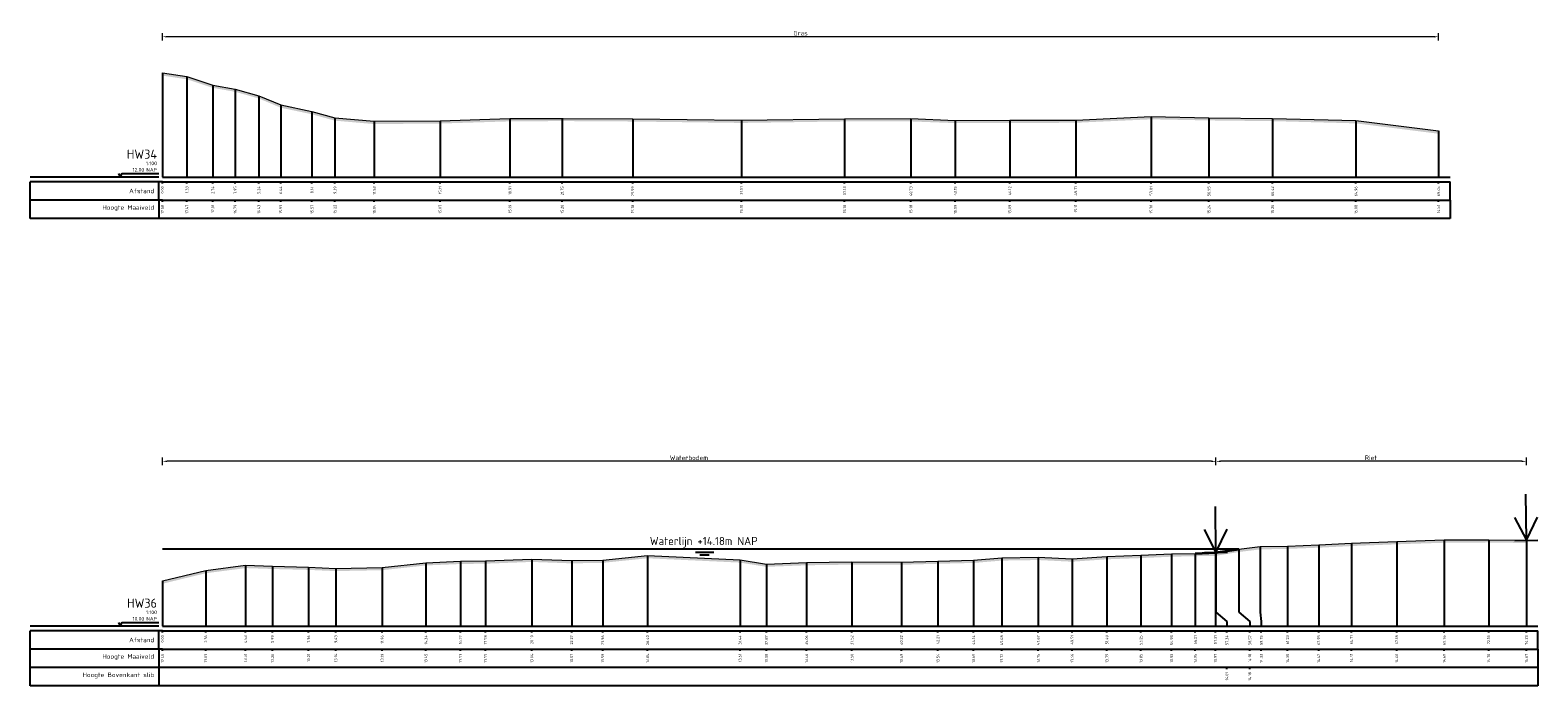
# Model space of a CAD drawing. Header units: metres. Extents: x 197883 to 206898, y 361907 to 364395.
# Tile 131 of 256: x 205777 to 205859, y 363608 to 363644. Entities that reach past the tile are written whole.
import ezdxf
from ezdxf.enums import TextEntityAlignment as Align

# ---------------------------------------------------------------- set-up
doc = ezdxf.new("R2010")
doc.units = ezdxf.units.M
doc.header["$PDMODE"] = 35
doc.header["$PDSIZE"] = 0.075
for name, color, linetype, lineweight in [('B-ME-GR-RIET-SD', 120, 'Continuous', 25), ('X-ME-AL-PROFIEL_BOVENKANT SLIB-GD', 42, 'Continuous', 35), ('X-ME-AL-PROFIEL_HUIDIG MAAIVELD-GD', 252, 'Continuous', 0), ('X-XX-AL-DETAIL1-M', 7, 'Continuous', 18), ('X-XX-AL-NAP-T18', 7, 'Continuous', 18)]:
    doc.layers.add(name, color=color, linetype=linetype, lineweight=lineweight)
doc.layers.add('X-ME-AL-PROFIEL_WATERLIJN-GD', color=150, linetype='Continuous')
doc.layers.add('X-ME-AL-PROFIELRASTER-S', color=7, linetype='Continuous')
doc.styles.add('NLCS-ISO', font='NLCS-ISO.ttf', dxfattribs={"height": 1.8})
doc.styles.add('NLCS-ISO-ANNOTATIVE-T18', font='NLCS-ISO.ttf', dxfattribs={"height": 1.8})
doc.styles.add('NLCS-ISO-M100-T25', font='NLCS-ISO.ttf', dxfattribs={"height": 0.25})
doc.dimstyles.new('NLCS-M100-T25-PIJL_L2_H1', dxfattribs={"dimscale": 0.1, "dimtxt": 2.5, "dimasz": 2.5, "dimexe": 2, "dimexo": 2, "dimgap": 0.7, "dimtad": 1, "dimzin": 0, "dimdsep": 46, "dimtxsty": 'NLCS-ISO-M100-T25', "dimcen": 0, "dimdle": 2, "dimclrd": 256, "dimclre": 256, "dimclrt": 256, "dimadec": 1, "dimazin": 0, "dimtfac": 1, "dimtdec": 3, "dimtofl": 0, "dimtmove": 0, "dimatfit": 3, "dimfxl": 2, "dimfxlon": 1, "dimtfillclr": 256, "dimtolj": 1, "dimtzin": 0, "dimlwd": -1, "dimlwe": -1, "dimarcsym": 0})

# ---------------------------------------------------------------- blocks, each defined once
blk = doc.blocks.new('SAL-PROFIELRASTER-SOD')
at = {"color": 0, "linetype": 'ByBlock', "lineweight": -2, "flags": 128}
for points in [[(-2, 0), (-72, 0)], [(-24, 2), (-23, 0), (-22, 2), (-2, 2)], [(-72, -12.5), (-72, -2.5)], [(0, -2.5), (-72, -2.5)], [(-2, -12.5), (-2, -2.5)], [(0, -12.5), (-72, -12.5)]]:
    blk.add_lwpolyline(points, dxfattribs=at)
at = {"color": 0, "linetype": 'ByBlock', "lineweight": -2, "style": 'NLCS-ISO-ANNOTATIVE-T18'}
blk.add_text('NAP', height=2, dxfattribs=at).set_placement((-3, 3), align=Align.RIGHT)
blk.add_text('Afstand', height=2.5, dxfattribs=at).set_placement((-4.5, -7.5), align=Align.MIDDLE_RIGHT)
for tag, height, p in [('PROFIELNR', 5, (-3, 10)), ('SCHAAL', 2, (-3, 6.5)), ('NAP', 2, (-9.94, 3))]:
    blk.add_attdef(tag, text='', height=height, dxfattribs=at).set_placement(p, align=Align.RIGHT)
blk = doc.blocks.new('SAL-PROFIELRASTER_BALK_EIND1-SOD')
at = {"color": 0, "linetype": 'ByBlock', "lineweight": -2}
blk.add_line((1, -12.5), (1, -2.5), dxfattribs=at)
at = {"color": 0, "linetype": 'ByBlock', "lineweight": -2, "flags": 128}
for points in [[(0, 0), (1, 0)], [(0, -2.5), (1, -2.5)], [(0, -12.5), (1, -12.5)]]:
    blk.add_lwpolyline(points, dxfattribs=at)
blk = doc.blocks.new('SAL-PROFIELRASTER_BALK-SOD')
at = {"color": 0, "linetype": 'ByBlock', "lineweight": -2}
for p, q in [((-72, -12.5), (-72, -2.5)), ((-2, -2.5), (-2, -12.5)), ((0, -12.5), (-72, -12.5))]:
    blk.add_line(p, q, dxfattribs=at)
at = {"color": 0, "linetype": 'ByBlock', "lineweight": -2, "style": 'NLCS-ISO-ANNOTATIVE-T18'}
for tag, height, p in [('TITEL1', 2.5, (-4.5, -6.5)), ('TITEL2', 1.5, (-4.5, -9.5))]:
    blk.add_attdef(tag, text='', height=height, dxfattribs=at).set_placement(p, align=Align.MIDDLE_RIGHT)
blk = doc.blocks.new('SAL-PROFIELRASTER_BALK_EIND2-SOD')
at = {"color": 0, "linetype": 'ByBlock', "lineweight": -2}
for p, q in [((1, -2.5), (1, -12.5)), ((1, -12.5), (0, -12.5))]:
    blk.add_line(p, q, dxfattribs=at)
blk = doc.blocks.new('SAL-PROFIELRASTER_BALK_DATA-SOD')
at = {"color": 0, "linetype": 'ByBlock', "lineweight": -2}
blk.add_lwpolyline([(0, -3.5), (0, -2.5)], dxfattribs=at)
at = {"color": 0, "linetype": 'ByBlock', "lineweight": -2, "style": 'NLCS-ISO-ANNOTATIVE-T18'}
blk.add_attdef('GETAL', text='', height=1.5, rotation=90, dxfattribs=at).set_placement((0.75, -5), align=Align.RIGHT)
blk = doc.blocks.new('SAL-PROFIELRASTER_AANHAAL-SOD')
at = {"color": 9, "linetype": 'ByBlock', "lineweight": -2, "flags": 128}
blk.add_lwpolyline([(0, 1), (0, 0)], dxfattribs=at)
blk = doc.blocks.new('SAL-PROFIELRASTER_AANHAAL_STAGGER-SOD')
at = {"color": 9, "linetype": 'ByBlock', "lineweight": -2, "flags": 128}
for points in [[(0, 0), (0, -0.25)], [(0, -0.25), (1, -0.75)], [(1, -0.75), (1, -1)]]:
    blk.add_lwpolyline(points, dxfattribs=at)
blk = doc.blocks.new('*D259')
at = {"layer": 'Defpoints', "color": 0, "transparency": 16777216}
for p in [(205783.859, 363620.118), (205841.197, 363611.901), (205783.859, 363611.151)]:
    blk.add_point(p, dxfattribs=at)
at = {"layer": 'X-XX-AL-DETAIL1-M', "color": 253, "transparency": 16777216}
for p, q in [((205783.859, 363619.918), (205783.859, 363620.318)), ((205840.947, 363620.118), (205784.109, 363620.118)), ((205841.197, 363619.918), (205841.197, 363620.318))]:
    blk.add_line(p, q, dxfattribs=at)
for points in [[(205784.109, 363620.16), (205784.109, 363620.077), (205783.859, 363620.118)], [(205840.947, 363620.16), (205840.947, 363620.077), (205841.197, 363620.118)]]:
    blk.add_solid(points, dxfattribs=at)
at = {"layer": 'X-XX-AL-DETAIL1-M', "color": 253, "transparency": 16777216, "insert": (205812.512, 363620.313), "char_height": 0.25, "attachment_point": 5, "style": 'NLCS-ISO-M100-T25'}
blk.add_mtext('\\A1;Waterbodem', dxfattribs=at)
blk = doc.blocks.new('*D260')
at = {"layer": 'Defpoints', "color": 0, "transparency": 16777216}
for p in [(205841.197, 363620.118), (205841.197, 363611.901), (205858.09, 363611.151)]:
    blk.add_point(p, dxfattribs=at)
at = {"layer": 'X-XX-AL-DETAIL1-M', "color": 253, "transparency": 16777216}
for p, q in [((205841.197, 363619.918), (205841.197, 363620.318)), ((205857.84, 363620.118), (205841.447, 363620.118)), ((205858.09, 363619.918), (205858.09, 363620.318))]:
    blk.add_line(p, q, dxfattribs=at)
for points in [[(205841.447, 363620.16), (205841.447, 363620.077), (205841.197, 363620.118)], [(205857.84, 363620.16), (205857.84, 363620.077), (205858.09, 363620.118)]]:
    blk.add_solid(points, dxfattribs=at)
at = {"layer": 'X-XX-AL-DETAIL1-M', "color": 253, "transparency": 16777216, "insert": (205849.627, 363620.313), "char_height": 0.25, "attachment_point": 5, "style": 'NLCS-ISO-M100-T25'}
blk.add_mtext('\\A1;Riet', dxfattribs=at)
blk = doc.blocks.new('SGR-RIET DWP-SOD')
at = {"flags": 128}
for points in [[(0, 0), (-0.01, 1)], [(-0.255, 0.497), (0, 0), (0.245, 0.503)], [(-0.25, -0.003), (0.25, 0.003)]]:
    blk.add_lwpolyline(points, dxfattribs=at)
blk = doc.blocks.new('*D271')
at = {"layer": 'Defpoints', "color": 0, "transparency": 16777216}
for p in [(205783.859, 363643.221), (205783.859, 363635.582), (205853.313, 363635.582)]:
    blk.add_point(p, dxfattribs=at)
at = {"layer": 'X-XX-AL-DETAIL1-M', "color": 253, "transparency": 16777216}
for p, q in [((205783.859, 363643.021), (205783.859, 363643.421)), ((205853.063, 363643.221), (205784.109, 363643.221)), ((205853.313, 363643.021), (205853.313, 363643.421))]:
    blk.add_line(p, q, dxfattribs=at)
for points in [[(205784.109, 363643.263), (205784.109, 363643.179), (205783.859, 363643.221)], [(205853.063, 363643.263), (205853.063, 363643.179), (205853.313, 363643.221)]]:
    blk.add_solid(points, dxfattribs=at)
at = {"layer": 'X-XX-AL-DETAIL1-M', "color": 253, "transparency": 16777216, "insert": (205818.586, 363643.416), "char_height": 0.25, "attachment_point": 5, "style": 'NLCS-ISO-M100-T25'}
blk.add_mtext('\\A1;Gras', dxfattribs=at)

msp = doc.modelspace()

# ---------------------------------------------------------------- hatches: boundary and pattern name
at = {"layer": 'X-ME-AL-PROFIEL_HUIDIG MAAIVELD-GD'}
h = msp.add_hatch(dxfattribs=at)
h.set_pattern_fill('AGR-MAAIVELD', color=256, scale=0.05, pattern_type=2)
h.set_pattern_definition([(45, (0, 113.18154), (-0.25000007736, 0.25000007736), []), (45, (-0.0357, 113.21725), (0, 0.50000015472), [0.3535535, -0.3535535]), (45, (-0.07143, 113.25297), (0, 0.50000015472), [0.3535535, -0.3535535]), (45, (-0.10764, 113.2892), (0, 0.50000015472), [0.3535535, -0.3535535]), (45, (-0.14286, 113.3244), (0, 0.50000015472), [0.3535535, -0.3535535]), (45, (-0.17857, 113.3601), (0, 0.50000015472), [0.3535535, -0.3535535]), (45, (-0.2143, 113.39583), (0, 0.50000015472), [0.3535535, -0.3535535]), (315, (0, 113.18154), (0.25000007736, 0.25000007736), []), (315, (0.0357, 113.21725), (0.50000015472, -1e-16), [0.3535535, -0.3535535]), (315, (0.07143, 113.25297), (0.50000015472, -1e-16), [0.3535535, -0.3535535]), (315, (0.10764, 113.2892), (0.50000015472, -1e-16), [0.3535535, -0.3535535]), (315, (0.14286, 113.3244), (0.50000015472, -1e-16), [0.3535535, -0.3535535]), (315, (0.17857, 113.3601), (0.50000015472, -1e-16), [0.3535535, -0.3535535]), (315, (0.2143, 113.39583), (0.50000015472, -1e-16), [0.3535535, -0.3535535])])
h.paths.add_polyline_path([(205853.313, 363638.093), (205853.313, 363637.943), (205848.815, 363638.509), (205844.275, 363638.629), (205840.81, 363638.668), (205837.666, 363638.728), (205833.565, 363638.541), (205829.976, 363638.526), (205827.01, 363638.522), (205824.591, 363638.614), (205820.987, 363638.613), (205815.366, 363638.532), (205809.454, 363638.608), (205805.614, 363638.632), (205802.774, 363638.617), (205798.972, 363638.499), (205795.389, 363638.47), (205793.247, 363638.654), (205791.996, 363639.002), (205790.297, 363639.36), (205789.104, 363639.862), (205787.814, 363640.226), (205786.601, 363640.441), (205785.188, 363640.906), (205783.859, 363641.107), (205783.859, 363641.257), (205785.188, 363641.056), (205786.601, 363640.591), (205787.814, 363640.376), (205789.104, 363640.012), (205790.297, 363639.51), (205791.996, 363639.152), (205793.247, 363638.804), (205795.389, 363638.62), (205798.972, 363638.649), (205802.774, 363638.767), (205805.614, 363638.782), (205809.454, 363638.758), (205815.366, 363638.682), (205820.987, 363638.763), (205824.591, 363638.764), (205827.01, 363638.672), (205829.976, 363638.676), (205833.565, 363638.691), (205837.666, 363638.878), (205840.81, 363638.818), (205844.275, 363638.779), (205848.815, 363638.659)])
h = msp.add_hatch(dxfattribs=at)
h.set_pattern_fill('AGR-MAAIVELD', color=256, scale=0.05, pattern_type=2)
h.set_pattern_definition([(45, (0, 111.905), (-0.25000007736, 0.25000007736), []), (45, (-0.0357, 111.94072), (0, 0.50000015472), [0.3535535, -0.3535535]), (45, (-0.07143, 111.97643), (0, 0.50000015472), [0.3535535, -0.3535535]), (45, (-0.10764, 112.01265), (0, 0.50000015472), [0.3535535, -0.3535535]), (45, (-0.14286, 112.04786), (0, 0.50000015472), [0.3535535, -0.3535535]), (45, (-0.17857, 112.08357), (0, 0.50000015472), [0.3535535, -0.3535535]), (45, (-0.2143, 112.1193), (0, 0.50000015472), [0.3535535, -0.3535535]), (315, (0, 111.905), (0.25000007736, 0.25000007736), []), (315, (0.0357, 111.94072), (0.50000015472, -1e-16), [0.3535535, -0.3535535]), (315, (0.07143, 111.97643), (0.50000015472, -1e-16), [0.3535535, -0.3535535]), (315, (0.10764, 112.01265), (0.50000015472, -1e-16), [0.3535535, -0.3535535]), (315, (0.14286, 112.04786), (0.50000015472, -1e-16), [0.3535535, -0.3535535]), (315, (0.17857, 112.08357), (0.50000015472, -1e-16), [0.3535535, -0.3535535]), (315, (0.2143, 112.1193), (0.50000015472, -1e-16), [0.3535535, -0.3535535])])
h.paths.add_polyline_path([(205821.382, 363614.496), (205824.075, 363614.489), (205826.068, 363614.543), (205828.003, 363614.588), (205829.539, 363614.716), (205831.526, 363614.746), (205833.367, 363614.656), (205835.258, 363614.786), (205837.111, 363614.853), (205838.785, 363614.928), (205840.069, 363614.955), (205841.164, 363614.973), (205842.434, 363615.182), (205843.611, 363615.327), (205845.092, 363615.354), (205846.789, 363615.419), (205848.568, 363615.507), (205851.037, 363615.604), (205853.619, 363615.687), (205856.039, 363615.702), (205858.09, 363615.672), (205858.09, 363615.822), (205856.039, 363615.852), (205853.619, 363615.837), (205851.037, 363615.754), (205848.568, 363615.657), (205846.789, 363615.569), (205845.092, 363615.504), (205843.611, 363615.477), (205842.434, 363615.332), (205841.164, 363615.123), (205840.069, 363615.105), (205838.785, 363615.078), (205837.111, 363615.003), (205835.258, 363614.936), (205833.367, 363614.806), (205831.526, 363614.896), (205829.539, 363614.866), (205828.003, 363614.738), (205826.068, 363614.693), (205824.075, 363614.639), (205821.382, 363614.646), (205818.917, 363614.611), (205816.728, 363614.527), (205815.294, 363614.757), (205810.262, 363614.993), (205807.821, 363614.744), (205806.131, 363614.716), (205803.962, 363614.793), (205801.438, 363614.698), (205800.078, 363614.681), (205798.196, 363614.602), (205795.817, 363614.344), (205793.294, 363614.294), (205791.815, 363614.36), (205789.848, 363614.409), (205788.385, 363614.459), (205786.216, 363614.178), (205783.859, 363613.606), (205783.859, 363613.456), (205786.216, 363614.028), (205788.385, 363614.309), (205789.848, 363614.259), (205791.815, 363614.21), (205793.294, 363614.144), (205795.817, 363614.194), (205798.196, 363614.452), (205800.078, 363614.531), (205801.438, 363614.548), (205803.962, 363614.643), (205806.131, 363614.566), (205807.821, 363614.594), (205810.262, 363614.843), (205815.294, 363614.607), (205816.728, 363614.377), (205818.917, 363614.461)])

# ---------------------------------------------------------------- linework, layer by layer
at = {"layer": 'X-ME-AL-PROFIEL_BOVENKANT SLIB-GD'}
msp.add_lwpolyline([(205840.069, 363615.105), (205841.197, 363615.161), (205842.434, 363615.332)], dxfattribs=at)
at = {"layer": 'X-ME-AL-PROFIEL_HUIDIG MAAIVELD-GD'}
for points in [[(205783.859, 363641.257), (205785.188, 363641.056), (205786.601, 363640.591), (205787.814, 363640.376), (205789.104, 363640.012), (205790.297, 363639.51), (205791.996, 363639.152), (205793.247, 363638.804), (205795.389, 363638.62), (205798.972, 363638.649), (205802.774, 363638.767), (205805.614, 363638.782), (205809.454, 363638.758), (205815.366, 363638.682), (205820.987, 363638.763), (205824.591, 363638.764), (205827.01, 363638.672), (205829.976, 363638.676), (205833.565, 363638.691), (205837.666, 363638.878), (205840.81, 363638.818), (205844.275, 363638.779), (205848.815, 363638.659), (205853.313, 363638.093)], [(205783.859, 363613.606), (205786.216, 363614.178), (205788.385, 363614.459), (205789.848, 363614.409), (205791.815, 363614.36), (205793.294, 363614.294), (205795.817, 363614.344), (205798.196, 363614.602), (205800.078, 363614.681), (205801.438, 363614.698), (205803.962, 363614.793), (205806.131, 363614.716), (205807.821, 363614.744), (205810.262, 363614.993), (205815.294, 363614.757), (205816.728, 363614.527), (205818.917, 363614.611), (205821.382, 363614.646), (205824.075, 363614.639), (205826.068, 363614.693), (205828.003, 363614.738), (205829.539, 363614.866), (205831.526, 363614.896), (205833.367, 363614.806), (205835.258, 363614.936), (205837.111, 363615.003), (205838.785, 363615.078), (205840.069, 363615.105), (205841.164, 363615.123), (205842.434, 363615.332), (205843.611, 363615.477), (205845.092, 363615.504), (205846.789, 363615.569), (205848.568, 363615.657), (205851.037, 363615.754), (205853.619, 363615.837), (205856.039, 363615.852), (205858.09, 363615.822)]]:
    msp.add_lwpolyline(points, dxfattribs=at)
at = {"layer": 'X-ME-AL-PROFIEL_WATERLIJN-GD'}
for points in [[(205842.434, 363615.332), (205783.859, 363615.332)], [(205812.872, 363615.169), (205813.872, 363615.169)], [(205813.114, 363615.024), (205813.614, 363615.024)]]:
    msp.add_lwpolyline(points, dxfattribs=at)

# ---------------------------------------------------------------- block references
at = {"layer": 'B-ME-GR-RIET-SD', "xscale": 2.5, "yscale": 2.5, "zscale": 2.5}
for p in [(205858.09, 363615.822), (205841.197, 363615.161)]:
    msp.add_blockref('SGR-RIET DWP-SOD', p, dxfattribs=at)
at = {"layer": 'X-ME-AL-PROFIELRASTER-S'}
for p, yscale in [((205783.859, 363635.582), 5.675621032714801), ((205785.188, 363635.582), 5.4746208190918), ((205786.601, 363635.582), 5.009521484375), ((205787.814, 363635.582), 4.7948188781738), ((205789.104, 363635.582), 4.430320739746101), ((205790.297, 363635.582), 3.927921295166), ((205791.996, 363635.582), 3.5702209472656), ((205793.247, 363635.582), 3.2226219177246), ((205795.389, 363635.582), 3.038822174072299), ((205798.972, 363635.582), 3.067020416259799), ((205802.774, 363635.582), 3.1858215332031), ((205805.614, 363635.582), 3.200519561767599), ((205809.454, 363635.582), 3.1766204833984), ((205815.366, 363635.582), 3.100318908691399), ((205820.987, 363635.582), 3.181221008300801), ((205824.591, 363635.582), 3.182819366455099), ((205827.01, 363635.582), 3.0902214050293), ((205829.976, 363635.582), 3.0942192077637), ((205833.565, 363635.582), 3.109619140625), ((205837.666, 363635.582), 3.2963218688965), ((205840.81, 363635.582), 3.236320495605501), ((205844.275, 363635.582), 3.1972198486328), ((205848.815, 363635.582), 3.077320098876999), ((205853.313, 363635.582), 2.5115203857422), ((205848.568, 363611.151), 4.506), ((205851.037, 363611.151), 4.603), ((205853.619, 363611.151), 4.686), ((205856.039, 363611.151), 4.701000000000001), ((205858.09, 363611.151), 4.670999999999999), ((205803.962, 363611.151), 3.641999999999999), ((205810.262, 363611.151), 3.842000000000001), ((205815.294, 363611.151), 3.606), ((205829.539, 363611.151), 3.715), ((205831.526, 363611.151), 3.744999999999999), ((205833.367, 363611.151), 3.654999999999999), ((205835.258, 363611.151), 3.785), ((205837.111, 363611.151), 3.852), ((205838.785, 363611.151), 3.927), ((205840.069, 363611.151), 3.954000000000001), ((205841.164, 363611.151), 3.972), ((205841.197, 363612.151), 3.01), ((205842.434, 363612.151), 3.180999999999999), ((205842.434, 363612.151), 3.180999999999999), ((205842.434, 363612.151), 3.180999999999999), ((205842.434, 363612.151), 3.180999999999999), ((205843.611, 363612.151), 3.326000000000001), ((205845.092, 363611.151), 4.353), ((205846.789, 363611.151), 4.417999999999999), ((205786.216, 363611.151), 3.026999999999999), ((205788.385, 363611.151), 3.308), ((205789.848, 363611.151), 3.257999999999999), ((205791.815, 363611.151), 3.209), ((205793.294, 363611.151), 3.143000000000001), ((205795.817, 363611.151), 3.193), ((205798.196, 363611.151), 3.451000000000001), ((205800.078, 363611.151), 3.529999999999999), ((205801.438, 363611.151), 3.547000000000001), ((205806.131, 363611.151), 3.565), ((205807.821, 363611.151), 3.593), ((205816.728, 363611.151), 3.375999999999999), ((205818.917, 363611.151), 3.460000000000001), ((205821.382, 363611.151), 3.494999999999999), ((205824.075, 363611.151), 3.488), ((205826.068, 363611.151), 3.542), ((205828.003, 363611.151), 3.587), ((205783.859, 363611.151), 2.455)]:
    msp.add_blockref('SAL-PROFIELRASTER_AANHAAL-SOD', p, dxfattribs=dict(at, yscale=yscale))
at = {"layer": 'X-ME-AL-PROFIELRASTER-S', "xscale": 0.1, "yscale": 0.1, "zscale": 0.1}
for name, p, values in [('SAL-PROFIELRASTER-SOD', (205783.859, 363635.582), {'PROFIELNR': 'HW34', 'SCHAAL': '1:100', 'NAP': '12.00'}), ('SAL-PROFIELRASTER_BALK_DATA-SOD', (205783.859, 363635.582), {'GETAL': '0.00'}), ('SAL-PROFIELRASTER_BALK_DATA-SOD', (205785.188, 363635.582), {'GETAL': '1.33'}), ('SAL-PROFIELRASTER_BALK_DATA-SOD', (205786.601, 363635.582), {'GETAL': '2.74'}), ('SAL-PROFIELRASTER_BALK_DATA-SOD', (205787.814, 363635.582), {'GETAL': '3.95'}), ('SAL-PROFIELRASTER_BALK_DATA-SOD', (205789.104, 363635.582), {'GETAL': '5.24'}), ('SAL-PROFIELRASTER_BALK_DATA-SOD', (205790.297, 363635.582), {'GETAL': '6.44'}), ('SAL-PROFIELRASTER_BALK_DATA-SOD', (205791.996, 363635.582), {'GETAL': '8.14'}), ('SAL-PROFIELRASTER_BALK_DATA-SOD', (205793.247, 363635.582), {'GETAL': '9.39'}), ('SAL-PROFIELRASTER_BALK_DATA-SOD', (205795.389, 363635.582), {'GETAL': '11.53'}), ('SAL-PROFIELRASTER_BALK_DATA-SOD', (205798.972, 363635.582), {'GETAL': '15.11'}), ('SAL-PROFIELRASTER_BALK_DATA-SOD', (205802.774, 363635.582), {'GETAL': '18.91'}), ('SAL-PROFIELRASTER_BALK_DATA-SOD', (205805.614, 363635.582), {'GETAL': '21.75'}), ('SAL-PROFIELRASTER_BALK_DATA-SOD', (205809.454, 363635.582), {'GETAL': '25.59'}), ('SAL-PROFIELRASTER_BALK_DATA-SOD', (205815.366, 363635.582), {'GETAL': '31.51'}), ('SAL-PROFIELRASTER_BALK_DATA-SOD', (205820.987, 363635.582), {'GETAL': '37.13'}), ('SAL-PROFIELRASTER_BALK_DATA-SOD', (205824.591, 363635.582), {'GETAL': '40.73'}), ('SAL-PROFIELRASTER_BALK_DATA-SOD', (205827.01, 363635.582), {'GETAL': '43.15'}), ('SAL-PROFIELRASTER_BALK_DATA-SOD', (205829.976, 363635.582), {'GETAL': '46.12'}), ('SAL-PROFIELRASTER_BALK_DATA-SOD', (205833.565, 363635.582), {'GETAL': '49.71'}), ('SAL-PROFIELRASTER_BALK_DATA-SOD', (205837.666, 363635.582), {'GETAL': '53.81'}), ('SAL-PROFIELRASTER_BALK_DATA-SOD', (205840.81, 363635.582), {'GETAL': '56.95'}), ('SAL-PROFIELRASTER_BALK_DATA-SOD', (205844.275, 363635.582), {'GETAL': '60.42'}), ('SAL-PROFIELRASTER_BALK_DATA-SOD', (205848.815, 363635.582), {'GETAL': '64.96'}), ('SAL-PROFIELRASTER_BALK_DATA-SOD', (205853.313, 363635.582), {'GETAL': '69.45'}), ('SAL-PROFIELRASTER_BALK-SOD', (205783.859, 363634.582), {'TITEL1': 'Hoogte Maaiveld'}), ('SAL-PROFIELRASTER_BALK_DATA-SOD', (205783.859, 363634.582), {'GETAL': '17.68'}), ('SAL-PROFIELRASTER_BALK_DATA-SOD', (205785.188, 363634.582), {'GETAL': '17.47'}), ('SAL-PROFIELRASTER_BALK_DATA-SOD', (205786.601, 363634.582), {'GETAL': '17.01'}), ('SAL-PROFIELRASTER_BALK_DATA-SOD', (205787.814, 363634.582), {'GETAL': '16.79'}), ('SAL-PROFIELRASTER_BALK_DATA-SOD', (205789.104, 363634.582), {'GETAL': '16.43'}), ('SAL-PROFIELRASTER_BALK_DATA-SOD', (205790.297, 363634.582), {'GETAL': '15.93'}), ('SAL-PROFIELRASTER_BALK_DATA-SOD', (205791.996, 363634.582), {'GETAL': '15.57'}), ('SAL-PROFIELRASTER_BALK_DATA-SOD', (205793.247, 363634.582), {'GETAL': '15.22'}), ('SAL-PROFIELRASTER_BALK_DATA-SOD', (205795.389, 363634.582), {'GETAL': '15.04'}), ('SAL-PROFIELRASTER_BALK_DATA-SOD', (205798.972, 363634.582), {'GETAL': '15.07'}), ('SAL-PROFIELRASTER_BALK_DATA-SOD', (205802.774, 363634.582), {'GETAL': '15.19'}), ('SAL-PROFIELRASTER_BALK_DATA-SOD', (205805.614, 363634.582), {'GETAL': '15.20'}), ('SAL-PROFIELRASTER_BALK_DATA-SOD', (205809.454, 363634.582), {'GETAL': '15.18'}), ('SAL-PROFIELRASTER_BALK_DATA-SOD', (205815.366, 363634.582), {'GETAL': '15.10'}), ('SAL-PROFIELRASTER_BALK_DATA-SOD', (205820.987, 363634.582), {'GETAL': '15.18'}), ('SAL-PROFIELRASTER_BALK_DATA-SOD', (205824.591, 363634.582), {'GETAL': '15.18'}), ('SAL-PROFIELRASTER_BALK_DATA-SOD', (205827.01, 363634.582), {'GETAL': '15.09'}), ('SAL-PROFIELRASTER_BALK_DATA-SOD', (205829.976, 363634.582), {'GETAL': '15.09'}), ('SAL-PROFIELRASTER_BALK_DATA-SOD', (205833.565, 363634.582), {'GETAL': '15.11'}), ('SAL-PROFIELRASTER_BALK_DATA-SOD', (205837.666, 363634.582), {'GETAL': '15.30'}), ('SAL-PROFIELRASTER_BALK_DATA-SOD', (205840.81, 363634.582), {'GETAL': '15.24'}), ('SAL-PROFIELRASTER_BALK_DATA-SOD', (205844.275, 363634.582), {'GETAL': '15.20'}), ('SAL-PROFIELRASTER_BALK_DATA-SOD', (205848.815, 363634.582), {'GETAL': '15.08'}), ('SAL-PROFIELRASTER_BALK_DATA-SOD', (205853.313, 363634.582), {'GETAL': '14.51'}), ('SAL-PROFIELRASTER-SOD', (205783.859, 363611.151), {'PROFIELNR': 'HW36', 'SCHAAL': '1:100', 'NAP': '10.00'}), ('SAL-PROFIELRASTER_BALK_DATA-SOD', (205783.859, 363611.151), {'GETAL': '0.00'}), ('SAL-PROFIELRASTER_BALK_DATA-SOD', (205786.216, 363611.151), {'GETAL': '2.36'}), ('SAL-PROFIELRASTER_BALK_DATA-SOD', (205788.385, 363611.151), {'GETAL': '4.53'}), ('SAL-PROFIELRASTER_BALK_DATA-SOD', (205789.848, 363611.151), {'GETAL': '5.99'}), ('SAL-PROFIELRASTER_BALK_DATA-SOD', (205791.815, 363611.151), {'GETAL': '7.96'}), ('SAL-PROFIELRASTER_BALK_DATA-SOD', (205793.294, 363611.151), {'GETAL': '9.43'}), ('SAL-PROFIELRASTER_BALK_DATA-SOD', (205795.817, 363611.151), {'GETAL': '11.96'}), ('SAL-PROFIELRASTER_BALK_DATA-SOD', (205798.196, 363611.151), {'GETAL': '14.34'}), ('SAL-PROFIELRASTER_BALK_DATA-SOD', (205800.078, 363611.151), {'GETAL': '16.22'}), ('SAL-PROFIELRASTER_BALK_DATA-SOD', (205801.438, 363611.151), {'GETAL': '17.58'}), ('SAL-PROFIELRASTER_BALK_DATA-SOD', (205803.962, 363611.151), {'GETAL': '20.10'}), ('SAL-PROFIELRASTER_BALK_DATA-SOD', (205806.131, 363611.151), {'GETAL': '22.27'}), ('SAL-PROFIELRASTER_BALK_DATA-SOD', (205807.821, 363611.151), {'GETAL': '23.96'}), ('SAL-PROFIELRASTER_BALK_DATA-SOD', (205810.262, 363611.151), {'GETAL': '26.40'}), ('SAL-PROFIELRASTER_BALK_DATA-SOD', (205815.294, 363611.151), {'GETAL': '31.44'}), ('SAL-PROFIELRASTER_BALK_DATA-SOD', (205816.728, 363611.151), {'GETAL': '32.87'}), ('SAL-PROFIELRASTER_BALK_DATA-SOD', (205818.917, 363611.151), {'GETAL': '35.06'}), ('SAL-PROFIELRASTER_BALK_DATA-SOD', (205821.382, 363611.151), {'GETAL': '37.52'}), ('SAL-PROFIELRASTER_BALK_DATA-SOD', (205824.075, 363611.151), {'GETAL': '40.22'}), ('SAL-PROFIELRASTER_BALK_DATA-SOD', (205826.068, 363611.151), {'GETAL': '42.21'}), ('SAL-PROFIELRASTER_BALK_DATA-SOD', (205828.003, 363611.151), {'GETAL': '44.14'}), ('SAL-PROFIELRASTER_BALK_DATA-SOD', (205829.539, 363611.151), {'GETAL': '45.68'}), ('SAL-PROFIELRASTER_BALK_DATA-SOD', (205831.526, 363611.151), {'GETAL': '47.67'}), ('SAL-PROFIELRASTER_BALK_DATA-SOD', (205833.367, 363611.151), {'GETAL': '49.51'}), ('SAL-PROFIELRASTER_BALK_DATA-SOD', (205835.258, 363611.151), {'GETAL': '51.40'}), ('SAL-PROFIELRASTER_BALK_DATA-SOD', (205837.111, 363611.151), {'GETAL': '53.25'}), ('SAL-PROFIELRASTER_BALK_DATA-SOD', (205838.785, 363611.151), {'GETAL': '54.93'}), ('SAL-PROFIELRASTER_BALK_DATA-SOD', (205840.069, 363611.151), {'GETAL': '56.21'}), ('SAL-PROFIELRASTER_BALK_DATA-SOD', (205841.164, 363611.151), {'GETAL': '57.31'}), ('SAL-PROFIELRASTER_BALK_DATA-SOD', (205841.789, 363611.151), {'GETAL': '57.34'}), ('SAL-PROFIELRASTER_BALK_DATA-SOD', (205843.039, 363611.151), {'GETAL': '58.57'}), ('SAL-PROFIELRASTER_BALK_DATA-SOD', (205843.039, 363611.151), {'GETAL': '58.57'}), ('SAL-PROFIELRASTER_BALK_DATA-SOD', (205843.039, 363611.151), {'GETAL': '58.57'}), ('SAL-PROFIELRASTER_BALK_DATA-SOD', (205843.039, 363611.151), {'GETAL': '58.57'}), ('SAL-PROFIELRASTER_BALK_DATA-SOD', (205843.664, 363611.151), {'GETAL': '59.75'}), ('SAL-PROFIELRASTER_BALK_DATA-SOD', (205845.092, 363611.151), {'GETAL': '61.23'}), ('SAL-PROFIELRASTER_BALK_DATA-SOD', (205846.789, 363611.151), {'GETAL': '62.93'}), ('SAL-PROFIELRASTER_BALK_DATA-SOD', (205848.568, 363611.151), {'GETAL': '64.71'}), ('SAL-PROFIELRASTER_BALK_DATA-SOD', (205851.037, 363611.151), {'GETAL': '67.18'}), ('SAL-PROFIELRASTER_BALK_DATA-SOD', (205853.619, 363611.151), {'GETAL': '69.76'}), ('SAL-PROFIELRASTER_BALK_DATA-SOD', (205856.039, 363611.151), {'GETAL': '72.18'}), ('SAL-PROFIELRASTER_BALK_DATA-SOD', (205858.09, 363611.151), {'GETAL': '74.23'}), ('SAL-PROFIELRASTER_BALK-SOD', (205783.859, 363610.151), {'TITEL1': 'Hoogte Maaiveld'}), ('SAL-PROFIELRASTER_BALK_DATA-SOD', (205783.859, 363610.151), {'GETAL': '12.46'}), ('SAL-PROFIELRASTER_BALK_DATA-SOD', (205786.216, 363610.151), {'GETAL': '13.03'}), ('SAL-PROFIELRASTER_BALK_DATA-SOD', (205788.385, 363610.151), {'GETAL': '13.31'}), ('SAL-PROFIELRASTER_BALK_DATA-SOD', (205789.848, 363610.151), {'GETAL': '13.26'}), ('SAL-PROFIELRASTER_BALK_DATA-SOD', (205791.815, 363610.151), {'GETAL': '13.21'}), ('SAL-PROFIELRASTER_BALK_DATA-SOD', (205793.294, 363610.151), {'GETAL': '13.14'}), ('SAL-PROFIELRASTER_BALK_DATA-SOD', (205795.817, 363610.151), {'GETAL': '13.19'}), ('SAL-PROFIELRASTER_BALK_DATA-SOD', (205798.196, 363610.151), {'GETAL': '13.45'}), ('SAL-PROFIELRASTER_BALK_DATA-SOD', (205800.078, 363610.151), {'GETAL': '13.53'}), ('SAL-PROFIELRASTER_BALK_DATA-SOD', (205801.438, 363610.151), {'GETAL': '13.55'}), ('SAL-PROFIELRASTER_BALK_DATA-SOD', (205803.962, 363610.151), {'GETAL': '13.64'}), ('SAL-PROFIELRASTER_BALK_DATA-SOD', (205806.131, 363610.151), {'GETAL': '13.57'}), ('SAL-PROFIELRASTER_BALK_DATA-SOD', (205807.821, 363610.151), {'GETAL': '13.59'}), ('SAL-PROFIELRASTER_BALK_DATA-SOD', (205810.262, 363610.151), {'GETAL': '13.84'}), ('SAL-PROFIELRASTER_BALK_DATA-SOD', (205815.294, 363610.151), {'GETAL': '13.61'}), ('SAL-PROFIELRASTER_BALK_DATA-SOD', (205816.728, 363610.151), {'GETAL': '13.38'}), ('SAL-PROFIELRASTER_BALK_DATA-SOD', (205818.917, 363610.151), {'GETAL': '13.46'}), ('SAL-PROFIELRASTER_BALK_DATA-SOD', (205821.382, 363610.151), {'GETAL': '13.50'}), ('SAL-PROFIELRASTER_BALK_DATA-SOD', (205824.075, 363610.151), {'GETAL': '13.49'}), ('SAL-PROFIELRASTER_BALK_DATA-SOD', (205826.068, 363610.151), {'GETAL': '13.54'}), ('SAL-PROFIELRASTER_BALK_DATA-SOD', (205828.003, 363610.151), {'GETAL': '13.59'}), ('SAL-PROFIELRASTER_BALK_DATA-SOD', (205829.539, 363610.151), {'GETAL': '13.72'}), ('SAL-PROFIELRASTER_BALK_DATA-SOD', (205831.526, 363610.151), {'GETAL': '13.75'}), ('SAL-PROFIELRASTER_BALK_DATA-SOD', (205833.367, 363610.151), {'GETAL': '13.66'}), ('SAL-PROFIELRASTER_BALK_DATA-SOD', (205835.258, 363610.151), {'GETAL': '13.79'}), ('SAL-PROFIELRASTER_BALK_DATA-SOD', (205837.111, 363610.151), {'GETAL': '13.85'}), ('SAL-PROFIELRASTER_BALK_DATA-SOD', (205838.785, 363610.151), {'GETAL': '13.93'}), ('SAL-PROFIELRASTER_BALK_DATA-SOD', (205840.069, 363610.151), {'GETAL': '13.95'}), ('SAL-PROFIELRASTER_BALK_DATA-SOD', (205841.164, 363610.151), {'GETAL': '13.97'}), ('SAL-PROFIELRASTER_BALK_DATA-SOD', (205843.039, 363610.151), {'GETAL': '14.18'}), ('SAL-PROFIELRASTER_BALK_DATA-SOD', (205843.664, 363610.151), {'GETAL': '14.33'}), ('SAL-PROFIELRASTER_BALK_DATA-SOD', (205845.092, 363610.151), {'GETAL': '14.35'}), ('SAL-PROFIELRASTER_BALK_DATA-SOD', (205846.789, 363610.151), {'GETAL': '14.42'}), ('SAL-PROFIELRASTER_BALK_DATA-SOD', (205848.568, 363610.151), {'GETAL': '14.51'}), ('SAL-PROFIELRASTER_BALK_DATA-SOD', (205851.037, 363610.151), {'GETAL': '14.60'}), ('SAL-PROFIELRASTER_BALK_DATA-SOD', (205853.619, 363610.151), {'GETAL': '14.69'}), ('SAL-PROFIELRASTER_BALK_DATA-SOD', (205856.039, 363610.151), {'GETAL': '14.70'}), ('SAL-PROFIELRASTER_BALK_DATA-SOD', (205858.09, 363610.151), {'GETAL': '14.67'}), ('SAL-PROFIELRASTER_BALK-SOD', (205783.859, 363609.151), {'TITEL1': 'Hoogte Bovenkant slib'}), ('SAL-PROFIELRASTER_BALK_DATA-SOD', (205841.789, 363609.151), {'GETAL': '14.01'}), ('SAL-PROFIELRASTER_BALK_DATA-SOD', (205843.039, 363609.151), {'GETAL': '14.18'})]:
    msp.add_blockref(name, p, dxfattribs=at).add_auto_attribs(values)
at = {"layer": 'X-ME-AL-PROFIELRASTER-S', "yscale": 0.1}
for name, p, xscale, zscale in [('SAL-PROFIELRASTER_BALK_EIND1-SOD', (205783.859, 363635.582), 70.07918249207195, 70.07918249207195), ('SAL-PROFIELRASTER_BALK_EIND2-SOD', (205783.859, 363634.582), 70.07918249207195, 70.07918249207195), ('SAL-PROFIELRASTER_BALK_EIND1-SOD', (205783.859, 363611.151), 74.85581573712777, 74.85581573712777), ('SAL-PROFIELRASTER_BALK_EIND2-SOD', (205783.859, 363610.151), 74.85581573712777, 74.85581573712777), ('SAL-PROFIELRASTER_BALK_EIND2-SOD', (205783.859, 363609.151), 74.85581573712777, 74.85581573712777)]:
    msp.add_blockref(name, p, dxfattribs=dict(at, xscale=xscale, zscale=zscale))
at = {"layer": 'X-ME-AL-PROFIELRASTER-S'}
for p, xscale, zscale in [((205841.197, 363612.151), 0.5922298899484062, 0.5922298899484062), ((205842.434, 363612.151), 0.6055028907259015, 0.6055028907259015), ((205842.434, 363612.151), 0.6055028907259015, 0.6055028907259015), ((205842.434, 363612.151), 0.6055028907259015, 0.6055028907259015), ((205842.434, 363612.151), 0.6055028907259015, 0.6055028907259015), ((205843.611, 363612.151), 0.05306506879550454, 0.05306506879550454)]:
    msp.add_blockref('SAL-PROFIELRASTER_AANHAAL_STAGGER-SOD', p, dxfattribs=dict(at, xscale=xscale, zscale=zscale))

# ---------------------------------------------------------------- texts
at = {"layer": 'X-XX-AL-NAP-T18', "color": 10, "insert": (205810.383, 363615.421), "char_height": 0.45, "width": 15.43377, "attachment_point": 7, "style": 'NLCS-ISO'}
msp.add_mtext('Waterlijn +14.18m NAP', dxfattribs=at)

# ---------------------------------------------------------------- dimensions: what is measured, and where the dimension line sits
at = {"layer": 'X-XX-AL-DETAIL1-M', "color": 253}
for base, p1, p2, text, picture, middle in [((205783.859, 363643.221), (205853.313, 363635.582), (205783.859, 363635.582), 'Gras', '*D271', (205818.586, 363643.221)), ((205783.859, 363620.118), (205841.197, 363611.901), (205783.859, 363611.151), 'Waterbodem', '*D259', (205812.512, 363620.118)), ((205841.197, 363620.118), (205858.09, 363611.151), (205841.197, 363611.901), 'Riet', '*D260', (205849.627, 363620.118))]:
    dim = msp.add_linear_dim(base=base, p1=p1, p2=p2, text=text, dimstyle='NLCS-M100-T25-PIJL_L2_H1', override={"dimclrd": 253, "dimclre": 253, "dimclrt": 253}, dxfattribs=at)
    dim.commit()
    dim.dimension.update_dxf_attribs({"geometry": picture, "text_midpoint": middle, "dimtype": 160})

doc.saveas('drawing.dxf')
